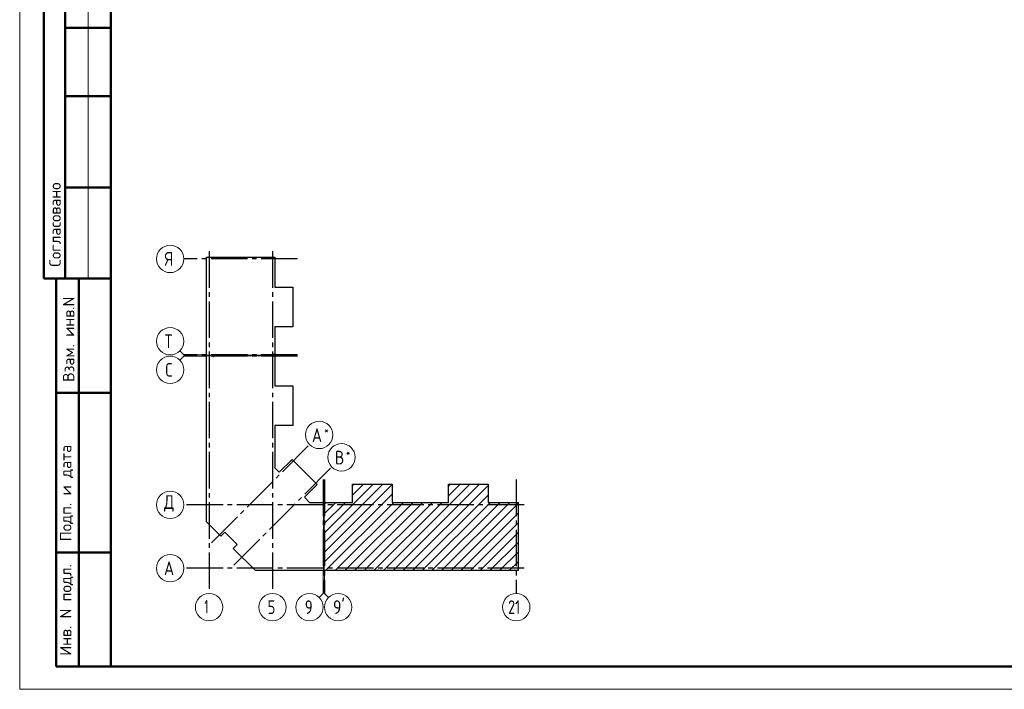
# Model space of a CAD drawing. Header units: millimetres. Extents: x 0 to 43617, y 0 to 29700.
# Tile 1 of 11: x 0 to 21594, y 0 to 14675. Entities that reach past the tile are written whole.
import ezdxf

# ---------------------------------------------------------------- set-up
doc = ezdxf.new("R2010")
doc.units = ezdxf.units.MM
doc.linetypes.add('______5', pattern=[1100, 800, -100, 100, -100])
doc.layers.add('Standard', color=7, linetype='Continuous', lineweight=25)
doc.layers.add('Оси', color=40, linetype='______5', lineweight=18)
doc.styles.add('ISOCPEUR', font='txt')

msp = doc.modelspace()

# ---------------------------------------------------------------- linework, layer by layer
at = {"layer": 'Standard', "color": 7, "linetype": 'Continuous', "lineweight": 50, "transparency": 33554687}
for p, q in [((527, 15500), (527, 9000)), ((527, 15500), (527, 9000)), ((1000, 15500), (1000, 9000)), ((2000, 14500), (1000, 14500)), ((2000, 13000), (1000, 13000)), ((2000, 11000), (1000, 11000)), ((0, 9000), (6, 9000)), ((527, 9000), (2000, 9000)), ((800, 500), (800, 9000)), ((800, 500), (800, 9000)), ((1300, 500), (1300, 9000)), ((800, 6500), (2000, 6500)), ((800, 3000), (2000, 3000)), ((2000, 500), (800, 500))]:
    msp.add_line(p, q, dxfattribs=at)
at = {"layer": 'Standard', "color": 7, "linetype": 'Continuous', "lineweight": 13, "transparency": 33554687}
for p, q in [((1500, 15500), (1500, 9000)), ((3600, 7327), (3512, 7415)), ((3600, 7302), (3512, 7214)), ((3600, 7327), (4100, 7327)), ((3600, 7302), (4100, 7302)), ((6658, 2100), (6658, 2600)), ((6683, 2100), (6683, 2600)), ((6658, 2100), (6570, 2012)), ((6683, 2100), (6771, 2012))]:
    msp.add_line(p, q, dxfattribs=at)
at = {"layer": 'Standard', "color": 7, "linetype": 'Continuous', "lineweight": 35, "transparency": 33554687}
for p, q in [((6673, 3202), (7964, 4493)), ((6673, 3414), (7752, 4493)), ((6673, 2990), (8169, 4486)), ((7301, 4254), (7540, 4493)), ((7301, 4466), (7328, 4493)), ((7980, 2600), (9873, 4493)), ((8192, 2600), (10085, 4493)), ((8404, 2600), (10273, 4469)), ((9405, 4237), (9661, 4493)), ((9405, 4449), (9449, 4493)), ((6673, 2778), (8169, 4274)), ((8617, 2600), (10273, 4256)), ((6673, 3626), (7143, 4096)), ((6673, 3838), (6931, 4096)), ((6673, 4051), (6685, 4063)), ((6693, 4071), (6718, 4096)), ((6707, 2600), (8203, 4096)), ((6919, 2600), (8415, 4096)), ((7132, 2600), (8628, 4096)), ((7344, 2600), (8840, 4096)), ((7556, 2600), (9052, 4096)), ((7768, 2600), (9264, 4096)), ((8829, 2600), (10325, 4096)), ((9041, 2600), (10537, 4096)), ((9253, 2600), (10749, 4096)), ((9465, 2600), (10934, 4069)), ((9677, 2600), (10934, 3857)), ((9889, 2600), (10934, 3645)), ((10101, 2600), (10934, 3433)), ((10314, 2600), (10934, 3220)), ((10526, 2600), (10934, 3008)), ((10738, 2600), (10934, 2796))]:
    msp.add_line(p, q, dxfattribs=at)
at = {"layer": 'Standard', "color": 7, "linetype": 'Continuous', "lineweight": 13, "transparency": 33554687}
msp.add_lwpolyline([(0, 0), (42000, 0), (42000, 29700), (0, 29700), (0, 0)], close=True, dxfattribs=at)
at = {"layer": 'Standard', "color": 7, "linetype": 'Continuous', "lineweight": 50, "transparency": 33554687}
msp.add_lwpolyline([(2000, 29200), (41500, 29200), (41500, 500), (2000, 500), (2000, 29200)], close=True, dxfattribs=at)
at = {"layer": 'Standard', "color": 7, "linetype": 'Continuous', "lineweight": 25, "transparency": 33554687}
for points in [[(4100, 7317), (4100, 9474), (5596, 9474), (5596, 8813), (5993, 8813), (5993, 7945), (5596, 7945), (5596, 7317), (5578, 7317), (5578, 7337), (5563, 7337), (5563, 7317), (4100, 7317)], [(4100, 3857), (4100, 7312), (4238, 7312), (4238, 7292), (4253, 7292), (4253, 7312), (5596, 7312), (5596, 6649), (5993, 6649), (5993, 5781), (5596, 5781), (5596, 4855), (5694, 4757), (5975, 5038), (6524, 4489), (6243, 4208), (6355, 4096), (6668, 4096), (6668, 2600), (5170, 2600), (4682, 3088), (4767, 3173), (4499, 3441), (4414, 3356), (4100, 3670), (4100, 3857)], [(6673, 2600), (6673, 4063), (6693, 4063), (6693, 4078), (6673, 4078), (6673, 4096), (7301, 4096), (7301, 4493), (8169, 4493), (8169, 4096), (8787, 4096), (9405, 4096), (9405, 4493), (10273, 4493), (10273, 4096), (10934, 4096), (10934, 2600), (8787, 2600), (6673, 2600)]]:
    msp.add_lwpolyline(points, dxfattribs=at)
at = {"layer": 'Оси', "color": 8, "linetype": '______5', "lineweight": -3, "transparency": 33554687}
for p, q in [((4153, 9601), (4153, 2100)), ((5543, 9601), (5543, 2100)), ((6096, 9431), (3600, 9431)), ((6096, 7327), (3600, 7327)), ((6096, 7302), (3600, 7302)), ((4208, 3212), (6358, 5362)), ((4698, 2722), (6848, 4872)), ((6658, 4596), (6658, 2100)), ((6683, 4596), (6683, 2100)), ((10891, 4596), (10891, 2100)), ((11061, 4043), (3600, 4043)), ((11061, 4043), (3600, 4043)), ((11061, 2653), (3600, 2653))]:
    msp.add_line(p, q, dxfattribs=at)
at = {"layer": 'Оси', "color": 7, "linetype": 'Continuous', "lineweight": 13, "transparency": 33554687}
for centre in [(3300, 9431), (3300, 7627), (3300, 7002), (6570, 5574), (7060, 5084), (3300, 4043), (3300, 4043), (3300, 2653), (4153, 1800), (5543, 1800), (6358, 1800), (6983, 1800), (10891, 1800)]:
    msp.add_circle(centre, 300, dxfattribs=at)

# ---------------------------------------------------------------- texts
at = {"layer": 'Standard', "color": 7, "linetype": 'Continuous', "lineweight": 50, "transparency": 33554687, "char_height": 250, "attachment_point": 7, "rotation": 90, "style": 'ISOCPEUR'}
for s, insert, width in [('\\A1;{\\fISOCPEUR|i0|b0;\\H250.000000;\\W1.000000;\\C7;Согласовано}\\P', (900, 9261), 2071.88), ('\\A1;{\\fISOCPEUR|i0|b0;\\H250.000000;\\W1.000000;\\C7;Взам. инв.N}\\P', (1198, 6736), 1909.1), ('\\A1;{\\fISOCPEUR|i0|b0;\\H250.000000;\\W1.000000;\\C7;Подп. и дата}\\P', (1174, 3242), 2197.06), ('\\A1;{\\fISOCPEUR|i0|b0;\\H250.000000;\\W1.000000;\\C7;Инв. N подл.}\\P', (1174, 734), 2021.79)]:
    msp.add_mtext(s, dxfattribs=dict(at, insert=insert, width=width))
at = {"layer": 'Standard', "color": 7, "linetype": 'Continuous', "lineweight": 25, "transparency": 33554687, "insert": (10711, 1650), "char_height": 300, "width": 472.28, "attachment_point": 7, "style": 'ISOCPEUR'}
msp.add_mtext('\\W0.75;21', dxfattribs=at)
at = {"layer": 'Оси', "color": 7, "linetype": 'Continuous', "lineweight": 25, "transparency": 33554687, "attachment_point": 7, "style": 'ISOCPEUR'}
for s, insert, char_height, width in [('\\W0.80;Я', (3180, 9281), 300, 359.83), ('\\W0.80;Т', (3180, 7477), 300, 359.83), ('\\W0.78;С', (3195, 6852), 300, 326.41), ('\\W0.82;А', (6409, 5417), 300, 392.65), ('\\W0.80;*', (6679, 5592), 180, 215.89), ('\\W0.80;В', (6914, 4927), 300, 359.84), ('\\W0.80;*', (7154, 5102), 180, 215.89), ('\\W0.82;Д', (3165, 3893), 300, 392.65), ('\\W0.82;А', (3165, 2503), 300, 392.65), ('\\W0.56;1', (4053, 1660), 300, 233.34), ('\\W0.78;5', (5438, 1650), 300, 326.41), ('\\W0.78;9', (6253, 1650), 300, 326.41), ("\\W0.84;9'", (6871, 1650), 300, 440.65)]:
    msp.add_mtext(s, dxfattribs=dict(at, insert=insert, char_height=char_height, width=width))

doc.saveas('drawing.dxf')
